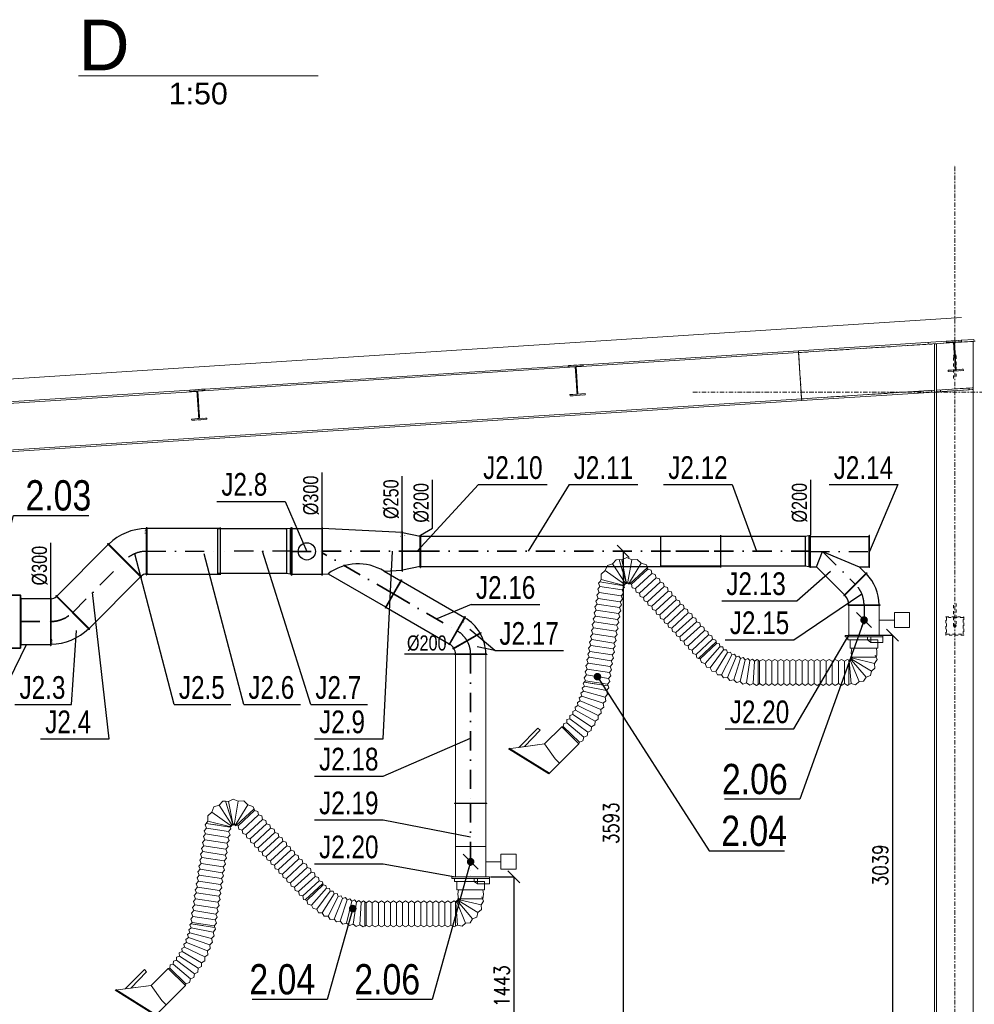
# Model space of a CAD drawing. Header units: millimetres. Extents: x 161070 to 520640, y 9197 to 248394.
# Tile 58 of 137: x 266812 to 273121, y 90413 to 96917. Entities that reach past the tile are written whole.
import ezdxf
from ezdxf.enums import TextEntityAlignment as Align

# ---------------------------------------------------------------- set-up
doc = ezdxf.new("R2010")
doc.units = ezdxf.units.MM
doc.header["$LTSCALE"] = 10
for name, pattern in [('DASHDOT', [25.4, 12.7, -6.35, 0, -6.35]), ('DXK_LINE_DOT2', [3.9198, 1.9599, -1.9599]), ('DXK_LINE_DOT3', [5.9187, 2.979, -0.9799, 0.9799, -0.9799])]:
    doc.linetypes.add(name, pattern=pattern)
doc.layers.get('Defpoints').update_dxf_attribs({"color": 252})
for name, color, linetype in [('0-pozice_odkaz', 7, 'Continuous'), ('0-pozice_text', 7, 'Continuous'), ('VZT Odvod-pozice_odkaz', 7, 'Continuous'), ('VZT Odvod-pozice_text', 7, 'Continuous'), ('VZT Potrubí Jacob', 40, 'Continuous'), ('Vzt_koty', 4, 'Continuous')]:
    doc.layers.add(name, color=color, linetype=linetype)
doc.layers.add('VZT Odvod', color=5, linetype='Continuous', lineweight=35)
doc.layers.add('VZT-koty', color=4, linetype='Continuous', lineweight=25)
doc.styles.add('Arial', font='arial.ttf')
doc.styles.add('LC-TXTSTYLE-0-400-0-0-DIN-Schrift', font='MONOTXT')
doc.styles.add('Romans', font='romans.shx', dxfattribs={"width": 0.8})
doc.styles.get("Standard").update_dxf_attribs({"font": 'ic-simplex.shx', "width": 0.8})
doc.dimstyles.new('CADKON', dxfattribs={"dimscale": 50, "dimtxt": 2.5, "dimasz": 2.5, "dimexe": 1.8, "dimexo": 5, "dimgap": 0.6, "dimtad": 1, "dimrnd": 1, "dimtxsty": 'Standard', "dimblk1": 'ARCHTICK', "dimblk2": 'ARCHTICK', "dimsah": 1, "dimcen": 2.5, "dimadec": 1, "dimazin": 2, "dimtfac": 1, "dimtdec": 4, "dimtix": 1, "dimtmove": 1, "dimatfit": 3, "dimldrblk": 'OPEN30', "dimfxl": 5, "dimtolj": 1, "dimarcsym": 0})
doc.dimstyles.new('Standa 50', dxfattribs={"dimtxt": 100, "dimasz": 80, "dimexe": 0, "dimexo": 30, "dimgap": 30, "dimtad": 1, "dimdec": 0, "dimrnd": 1, "dimdsep": 46, "dimtxsty": 'Romans', "dimblk": 'OBLIQUE', "dimcen": 0, "dimclrd": 256, "dimclre": 256, "dimclrt": 256, "dimadec": 0, "dimazin": 0, "dimtfac": 1, "dimtdec": 0, "dimtofl": 0, "dimtmove": 0, "dimatfit": 3, "dimldrblk": 'OBLIQUE', "dimfxl": 1, "dimtvp": 1.1, "dimtolj": 1, "dimlwd": -1, "dimlwe": -1, "dimarcsym": 0})

# ---------------------------------------------------------------- blocks, each defined once
blk = doc.blocks.new('_OBLIQUE')
at = {"color": 0, "linetype": 'ByBlock'}
blk.add_line((-0.5, -0.5), (0.5, 0.5), dxfattribs=at)
blk = doc.blocks.new('*D2349')
at = {"layer": 'Defpoints', "color": 0}
for p in [(270800.8, 93405.5), (270800.8, 89812.3), (270800.8, 89812.3)]:
    blk.add_point(p, dxfattribs=at)
at = {"layer": 'Vzt_koty'}
for p, q in [((270830.8, 93405.5), (270800.8, 93405.5)), ((270800.8, 93405.5), (270800.8, 89812.3)), ((270830.8, 89812.3), (270800.8, 89812.3))]:
    blk.add_line(p, q, dxfattribs=at)
at = {"layer": 'Vzt_koty', "xscale": 80, "yscale": 80, "zscale": 80}
for p, rotation in [((270800.8, 93405.5), 89.99999999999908), ((270800.8, 89812.3), 269.9999999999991)]:
    blk.add_blockref('_OBLIQUE', p, dxfattribs=dict(at, rotation=rotation))
at = {"layer": 'Vzt_koty', "lineweight": 15, "insert": (270720.8, 91608.9), "char_height": 100, "attachment_point": 5, "rotation": 90, "style": 'Romans'}
blk.add_mtext('\\A1;3593', dxfattribs=at)
blk = doc.blocks.new('*D2352')
at = {"layer": 'Defpoints', "color": 0}
for p in [(269893.2, 91255.1), (269893.2, 89812.3), (270078.2, 89812.3)]:
    blk.add_point(p, dxfattribs=at)
at = {"layer": 'Vzt_koty'}
for p, q in [((269923.2, 91255.1), (270078.2, 91255.1)), ((270078.2, 91255.1), (270078.2, 89812.3)), ((269923.2, 89812.3), (270078.2, 89812.3))]:
    blk.add_line(p, q, dxfattribs=at)
at = {"layer": 'Vzt_koty', "xscale": 80, "yscale": 80, "zscale": 80}
for p, rotation in [((270078.2, 91255.1), 90), ((270078.2, 89812.3), 270)]:
    blk.add_blockref('_OBLIQUE', p, dxfattribs=dict(at, rotation=rotation))
at = {"layer": 'Vzt_koty', "lineweight": 15, "insert": (269998.2, 90533.7), "char_height": 100, "attachment_point": 5, "rotation": 90, "style": 'Romans'}
blk.add_mtext('\\A1;1443', dxfattribs=at)
blk = doc.blocks.new('*D2353')
at = {"layer": 'Defpoints', "color": 0}
for p in [(272392.2, 92851.4), (272291.3, 89812.3), (272580, 89812.3)]:
    blk.add_point(p, dxfattribs=at)
at = {"layer": 'Vzt_koty'}
for p, q in [((272422.2, 92851.4), (272580, 92851.4)), ((272580, 92851.4), (272580, 89812.3)), ((272321.3, 89812.3), (272580, 89812.3))]:
    blk.add_line(p, q, dxfattribs=at)
at = {"layer": 'Vzt_koty', "xscale": 80, "yscale": 80, "zscale": 80}
for p, rotation in [((272580, 92851.4), 90), ((272580, 89812.3), 270)]:
    blk.add_blockref('_OBLIQUE', p, dxfattribs=dict(at, rotation=rotation))
at = {"layer": 'Vzt_koty', "lineweight": 15, "insert": (272500, 91331.8), "char_height": 100, "attachment_point": 5, "rotation": 90, "style": 'Romans'}
blk.add_mtext('\\A1;3039', dxfattribs=at)
blk = doc.blocks.new('*U3579', base_point=(100, 100))
at = {"color": 0, "linetype": 'ByBlock', "lineweight": -2}
for p, q in [((50, 400), (50, 300)), ((150, 400), (50, 400)), ((150, 300), (150, 400)), ((50, 300), (100, 300)), ((100, 300), (150, 300)), ((100, 200), (100, 300))]:
    blk.add_line(p, q, dxfattribs=at)
for points in [[(200, 200), (0, 200)], [(0, 200), (0, 0)], [(200, 200), (200, 0)], [(150, 150), (50, 50)], [(200, 0), (0, 0)]]:
    blk.add_lwpolyline(points, dxfattribs=at)
at = {"color": 40, "linetype": 'DASHDOT', "lineweight": 25}
blk.add_lwpolyline([(0, 100), (200, 100)], dxfattribs=at)
blk = doc.blocks.new('_ArchTick')
at = {"color": 0, "const_width": 0.15}
blk.add_lwpolyline([(-0.5, -0.5), (0.5, 0.5)], dxfattribs=at)
blk = doc.blocks.new('nk')
at = {"linetype": 'Continuous'}
for p, q in [((570.3, 2877.6), (358.3, 2877.6)), ((358.3, 2877.6), (358.3, 2875.6)), ((570.3, 2875.6), (358.3, 2875.6)), ((364.3, 2489.6), (364.3, 2875.6)), ((564.3, 2810.4), (564.3, 2875.6)), ((570.3, 2877.6), (570.3, 2875.6)), ((464.3, 2569), (564.3, 2810.4)), ((564.3, 2810.4), (608.8, 2855)), ((606, 2860.7), (604.6, 2859.2)), ((754.5, 2709.3), (604.6, 2859.2)), ((755.9, 2710.7), (606, 2860.7)), ((564.3, 2527.6), (750.2, 2713.6)), ((755.9, 2710.7), (754.5, 2709.3)), ((564.3, 2527.6), (464.3, 2569)), ((570.3, 2489.6), (358.3, 2489.6)), ((358.3, 2489.6), (358.3, 2487.6)), ((570.3, 2487.6), (358.3, 2487.6)), ((564.3, 2489.6), (564.3, 2527.6)), ((570.3, 2489.6), (570.3, 2487.6))]:
    blk.add_line(p, q, dxfattribs=at)
at = {"linetype": 'DASHDOT'}
for p, q in [((464.3, 2487.6), (464.3, 2877.6)), ((464.3, 2569), (680.9, 2785.7))]:
    blk.add_line(p, q, dxfattribs=at)
blk = doc.blocks.new('vjv')
at = {"linetype": 'Continuous'}
for p, q in [((1398.1, 2661.7), (1396.7, 2660.2)), ((1546.6, 2510.3), (1396.7, 2660.2)), ((1548, 2511.7), (1398.1, 2661.7)), ((1548, 2511.7), (1546.6, 2510.3)), ((1309.9, 2450.8), (1521.9, 2450.8)), ((1309.9, 2448.8), (1309.9, 2450.8)), ((1309.9, 2448.8), (1521.9, 2448.8)), ((1521.9, 2448.8), (1521.9, 2450.8))]:
    blk.add_line(p, q, dxfattribs=at)
for radius, start, end in [(295, 135.38845, 179.61155), (95, 136.20632, 178.79368)]:
    blk.add_arc((1610.9, 2448.8), radius, start, end, dxfattribs=at)
at = {"linetype": 'DASHDOT'}
blk.add_arc((1610.9, 2448.8), 195, 135, 180, dxfattribs=at)
blk = doc.blocks.new('jvhgc')
at = {"lineweight": 9}
for p, q in [((283270.8, 91729.5), (283351.5, 91605.4)), ((283331.8, 91754.6), (283361.6, 91609.6)), ((283397.8, 91755.6), (283372.5, 91609.7)), ((283459.6, 91732.4), (283382.8, 91605.9)), ((283223.1, 91683.9), (283343.6, 91597.9)), ((283395.8, 91593.4), (283504.6, 91693.7)), ((283422.5, 91564.5), (283531.4, 91664.8)), ((283333.9, 91556), (283187.7, 91578.5)), ((283195.4, 91624), (283339, 91587.9)), ((283449.2, 91535.5), (283558.1, 91635.8)), ((283475.9, 91506.5), (283584.8, 91606.8)), ((283327.9, 91517.1), (283181.7, 91539.5)), ((283502.6, 91477.5), (283611.5, 91577.8)), ((283529.4, 91448.5), (283638.2, 91548.8)), ((283556.1, 91419.6), (283664.9, 91519.9)), ((283316, 91439.1), (283169.7, 91461.6)), ((283322, 91478.1), (283175.7, 91500.6)), ((283582.8, 91390.6), (283691.6, 91490.9)), ((283609.5, 91361.6), (283718.3, 91461.9)), ((283304, 91361.2), (283157.7, 91383.7)), ((283310, 91400.2), (283163.7, 91422.7)), ((283636.2, 91332.6), (283745, 91432.9)), ((283662.9, 91303.6), (283771.7, 91403.9)), ((283298, 91322.3), (283151.7, 91344.8)), ((283689.6, 91274.6), (283798.4, 91374.9)), ((283716.3, 91245.7), (283825.1, 91346)), ((283286, 91244.4), (283139.8, 91266.9)), ((283292, 91283.3), (283145.7, 91305.8)), ((283743, 91216.7), (283851.9, 91317)), ((283769.7, 91187.7), (283878.6, 91288)), ((283796.4, 91158.7), (283905.3, 91259)), ((283274.1, 91166.5), (283127.8, 91189)), ((283280.1, 91205.4), (283133.8, 91227.9)), ((283823.1, 91129.7), (283932, 91230)), ((283957.4, 91202.5), (283850.7, 91100)), ((284956.1, 91246.1), (284956.1, 91226.1)), ((284978.1, 91246.1), (284978.1, 91209.1)), ((283268.1, 91127.5), (283121.8, 91150)), ((283980.2, 91180.7), (283882.3, 91069.7)), ((284004.7, 91160.8), (283916.3, 91042.1)), ((284030.8, 91143), (283952.5, 91017.4)), ((284058.3, 91127.4), (283990.6, 90995.8)), ((283256.1, 91049.6), (283109.8, 91072.1)), ((283262.1, 91088.6), (283115.8, 91111)), ((284086.9, 91114.1), (284030.3, 90977.4)), ((284116.6, 91103.3), (284071.4, 90962.3)), ((284147, 91094.9), (284113.7, 90950.7)), ((284178, 91089.1), (284156.7, 90942.6)), ((284209.5, 91085.8), (284200.3, 90938.1)), ((284243.1, 90937.1), (284243.1, 91085.1)), ((284283.1, 90937.1), (284283.1, 91085.1)), ((284323.1, 90937.1), (284323.1, 91085.1)), ((284363.1, 90937.1), (284363.1, 91085.1)), ((284403.1, 90937.1), (284403.1, 91085.1)), ((284443.1, 90937.1), (284443.1, 91085.1)), ((284483.1, 90937.1), (284483.1, 91085.1)), ((284523.1, 90937.1), (284523.1, 91085.1)), ((284563.1, 90937.1), (284563.1, 91085.1)), ((284603.1, 90937.1), (284603.1, 91085.1)), ((284643.1, 90937.1), (284643.1, 91085.1)), ((284683.1, 90937.1), (284683.1, 91085.1)), ((284723.1, 90937.1), (284723.1, 91085.1)), ((284763.1, 90937.1), (284763.1, 91085.1)), ((284803.1, 90937.1), (284803.1, 91085.1)), ((284835.2, 91085.2), (284846.8, 90937.6)), ((284843.1, 91087), (284899.7, 90950.3)), ((284850, 91091.3), (284946.1, 90978.8)), ((284855.3, 91097.5), (284981.5, 91020.2)), ((284858.4, 91105), (285002.3, 91070.5)), ((283244.1, 90971.7), (283097.8, 90994.2)), ((283250.1, 91010.7), (283103.8, 91033.1)), ((283238.1, 90932.7), (283091.9, 90955.2)), ((283078.1, 90887.3), (283221, 90848.8)), ((283085.9, 90920.4), (283230.9, 90891)), ((283056.3, 90823), (283193.2, 90766.8)), ((283068.2, 90854.8), (283208.4, 90807.4)), ((283008.9, 90733), (283132.7, 90651.9)), ((283026.6, 90762), (283155.3, 90688.9)), ((283042.4, 90792), (283175.5, 90727.2)), ((282968.2, 90678.7), (283080.8, 90582.6)), ((282989.4, 90705.2), (283107.8, 90616.4)), ((282945.3, 90653.5), (283051.6, 90550.5))]:
    blk.add_line(p, q, dxfattribs=at)
for points in [[(283314, 91756.2), (283295.6, 91756), (283270.8, 91729.5), (283236.5, 91717.6), (283223.1, 91683.9), (283195.6, 91660.2), (283195.4, 91624), (283186.2, 91608.6), (283344.4, 91584.3), (283339, 91587.9), (283351.7, 91588.1), (283343.6, 91597.9), (283355.5, 91593.3), (283351.5, 91605.4), (283360.9, 91596.9), (283361.6, 91609.6), (283360.7, 91603.2), (283314, 91756.2)], [(283502.4, 91705.1), (283494.2, 91721.6), (283459.6, 91732.4), (283434, 91758.1), (283397.8, 91755.6), (283364.6, 91770.2), (283331.8, 91754.6), (283314, 91756.2), (283360.7, 91603.2), (283361.6, 91609.6), (283367.2, 91598.2), (283372.5, 91609.7), (283373.6, 91597.1), (283382.8, 91605.9), (283379.2, 91593.7), (283390.9, 91598.6), (283384.7, 91596.6), (283502.4, 91705.1)], [(283337.3, 91679.7), (283314, 91756.2), (283360.7, 91603.2)], [(283838.8, 91103.9), (283827.7, 91107.1), (283823.1, 91129.7), (283801, 91136.1), (283796.4, 91158.7), (283774.3, 91165.1), (283769.7, 91187.7), (283747.5, 91194.1), (283743, 91216.7), (283720.8, 91223), (283716.3, 91245.7), (283694.1, 91252), (283689.6, 91274.6), (283667.4, 91281), (283662.9, 91303.6), (283640.7, 91310), (283636.2, 91332.6), (283614, 91339), (283609.5, 91361.6), (283587.3, 91368), (283582.8, 91390.6), (283560.6, 91396.9), (283556.1, 91419.6), (283533.9, 91425.9), (283529.4, 91448.5), (283507.2, 91454.9), (283502.6, 91477.5), (283480.5, 91483.9), (283475.9, 91506.5), (283453.8, 91512.9), (283449.2, 91535.5), (283427.1, 91541.8), (283422.5, 91564.5), (283400.3, 91570.8), (283395.8, 91593.4), (283384.7, 91596.6), (283502.4, 91705.1), (283504.6, 91693.7), (283526.8, 91687.4), (283531.4, 91664.8), (283553.5, 91658.4), (283558.1, 91635.8), (283580.2, 91629.4), (283584.8, 91606.8), (283607, 91600.4), (283611.5, 91577.8), (283633.7, 91571.5), (283638.2, 91548.8), (283660.4, 91542.5), (283664.9, 91519.9), (283687.1, 91513.5), (283691.6, 91490.9), (283713.8, 91484.5), (283718.3, 91461.9), (283740.5, 91455.5), (283745, 91432.9), (283767.2, 91426.5), (283771.7, 91403.9), (283793.9, 91397.6), (283798.4, 91374.9), (283820.6, 91368.6), (283825.1, 91346), (283847.3, 91339.6), (283851.9, 91317), (283874, 91310.6), (283878.6, 91288), (283900.7, 91281.6), (283905.3, 91259), (283927.4, 91252.7), (283932, 91230), (283954.2, 91223.7), (283956.4, 91212.4), (283838.8, 91103.9)], [(283443.6, 91650.8), (283502.4, 91705.1), (283384.7, 91596.6)], [(283344.4, 91584.3), (283348.8, 91573.7), (283333.9, 91556), (283342.8, 91534.7), (283327.9, 91517.1), (283336.8, 91495.8), (283322, 91478.1), (283330.8, 91456.8), (283316, 91439.1), (283324.8, 91417.8), (283310, 91400.2), (283318.9, 91378.9), (283304, 91361.2), (283312.9, 91339.9), (283298, 91322.3), (283306.9, 91301), (283292, 91283.3), (283300.9, 91262), (283286, 91244.4), (283294.9, 91223.1), (283280.1, 91205.4), (283288.9, 91184.1), (283274.1, 91166.5), (283282.9, 91145.2), (283268.1, 91127.5), (283276.9, 91106.2), (283262.1, 91088.6), (283271, 91067.3), (283256.1, 91049.6), (283265, 91028.3), (283250.1, 91010.7), (283259, 90989.4), (283244.1, 90971.7), (283253, 90950.4), (283238.1, 90932.7), (283242.6, 90922.1), (283084.4, 90946.4), (283091.9, 90955.2), (283083, 90976.5), (283097.8, 90994.2), (283089, 91015.5), (283103.8, 91033.1), (283095, 91054.4), (283109.8, 91072.1), (283101, 91093.4), (283115.8, 91111), (283106.9, 91132.3), (283121.8, 91150), (283112.9, 91171.3), (283127.8, 91189), (283118.9, 91210.3), (283133.8, 91227.9), (283124.9, 91249.2), (283139.8, 91266.9), (283130.9, 91288.2), (283145.7, 91305.8), (283136.9, 91327.1), (283151.7, 91344.8), (283142.9, 91366.1), (283157.7, 91383.7), (283148.9, 91405), (283163.7, 91422.7), (283154.8, 91444), (283169.7, 91461.6), (283160.8, 91482.9), (283175.7, 91500.6), (283166.8, 91521.9), (283181.7, 91539.5), (283172.8, 91560.8), (283187.7, 91578.5), (283178.8, 91599.8), (283186.2, 91608.6), (283344.4, 91584.3)], [(283265.3, 91596.5), (283186.2, 91608.6), (283344.4, 91584.3)], [(285058.1, 91256.1), (284808.1, 91256.1), (284808.1, 91246.1), (285058.1, 91246.1), (285058.1, 91256.1)], [(284233.1, 91091.1), (284225.5, 91097.1), (284209.5, 91085.8), (284195, 91099), (284178, 91089.1), (284164.7, 91103.5), (284147, 91094.9), (284134.9, 91110.3), (284116.6, 91103.3), (284105.8, 91119.7), (284086.9, 91114.1), (284077.5, 91131.4), (284058.3, 91127.4), (284050.3, 91145.4), (284030.8, 91143), (284024.4, 91161.5), (284004.7, 91160.8), (283999.8, 91179.8), (283980.2, 91180.7), (283976.9, 91200), (283957.4, 91202.5), (283956.4, 91212.4), (283838.8, 91103.9), (283850.7, 91100), (283857.9, 91075.9), (283882.3, 91069.7), (283891.5, 91046.2), (283916.3, 91042.1), (283927.4, 91019.5), (283952.5, 91017.4), (283965.4, 90995.8), (283990.6, 90995.8), (284005.2, 90975.3), (284030.3, 90977.4), (284046.6, 90958.2), (284071.4, 90962.3), (284089.3, 90944.5), (284113.7, 90950.7), (284132.9, 90934.4), (284156.7, 90942.6), (284177.2, 90928), (284200.3, 90938.1), (284221.9, 90925.2), (284244.1, 90937.2), (284233.1, 90931.1), (284233.1, 91091.1)], [(283897.6, 91158.1), (283956.4, 91212.4), (283838.8, 91103.9)], [(285058.1, 91246.1), (285058.1, 91209.1), (284978.1, 91209.1), (284956.1, 91226.1), (284826.1, 91226.1), (284826.1, 91246.1), (285058.1, 91246.1)], [(285024.6, 91226.1), (284841.6, 91226.1), (284841.6, 91171.1), (285024.6, 91171.1), (285024.6, 91226.1)], [(284853.1, 91111.1), (284847.1, 91110), (284858.4, 91105), (284846.1, 91105.7), (284855.3, 91097.5), (284843.8, 91102), (284850, 91091.3), (284840.4, 91099.1), (284843.1, 91087), (284836.4, 91097.5), (284835.2, 91085.2), (284833.1, 91091.1), (284833.1, 90931.1), (284846.8, 90937.6), (284876.5, 90930.2), (284899.7, 90950.3), (284930.3, 90952.5), (284946.1, 90978.8), (284974.6, 90990.3), (284981.5, 91020.2), (285005, 91039.9), (285002.3, 91070.5), (285018.6, 91096.5), (285006.6, 91124.7), (285013.1, 91111.1), (284853.1, 91111.1)], [(284833.1, 90931.1), (284823.1, 90925.1), (284803.1, 90937.1), (284783.1, 90925.1), (284763.1, 90937.1), (284743.1, 90925.1), (284723.1, 90937.1), (284703.1, 90925.1), (284683.1, 90937.1), (284663.1, 90925.1), (284643.1, 90937.1), (284623.1, 90925.1), (284603.1, 90937.1), (284583.1, 90925.1), (284563.1, 90937.1), (284543.1, 90925.1), (284523.1, 90937.1), (284503.1, 90925.1), (284483.1, 90937.1), (284463.1, 90925.1), (284443.1, 90937.1), (284423.1, 90925.1), (284403.1, 90937.1), (284383.1, 90925.1), (284363.1, 90937.1), (284343.1, 90925.1), (284323.1, 90937.1), (284303.1, 90925.1), (284283.1, 90937.1), (284263.1, 90925.1), (284243.1, 90937.1), (284233.1, 90931.1), (284233.1, 91091.1), (284243.1, 91085.1), (284263.1, 91097.1), (284283.1, 91085.1), (284303.1, 91097.1), (284323.1, 91085.1), (284343.1, 91097.1), (284363.1, 91085.1), (284383.1, 91097.1), (284403.1, 91085.1), (284423.1, 91097.1), (284443.1, 91085.1), (284463.1, 91097.1), (284483.1, 91085.1), (284503.1, 91097.1), (284523.1, 91085.1), (284543.1, 91097.1), (284563.1, 91085.1), (284583.1, 91097.1), (284603.1, 91085.1), (284623.1, 91097.1), (284643.1, 91085.1), (284663.1, 91097.1), (284683.1, 91085.1), (284703.1, 91097.1), (284723.1, 91085.1), (284743.1, 91097.1), (284763.1, 91085.1), (284783.1, 91097.1), (284803.1, 91085.1), (284823.1, 91097.1), (284833.1, 91091.1), (284833.1, 90931.1)], [(284233.1, 91011.1), (284233.1, 91091.1), (284233.1, 90931.1)], [(284833.1, 91011.1), (284833.1, 91091.1), (284833.1, 90931.1)], [(284933.1, 91111.1), (284853.1, 91111.1), (285013.1, 91111.1)], [(283084.4, 90946.4), (283077.2, 90939.1), (283085.9, 90920.4), (283070.6, 90906.6), (283078.1, 90887.3), (283061.9, 90874.5), (283068.2, 90854.8), (283051.3, 90843.1), (283056.3, 90823), (283038.7, 90812.3), (283042.4, 90792), (283024.1, 90782.5), (283026.6, 90762), (283007.7, 90753.6), (283008.9, 90733), (282989.5, 90725.8), (282989.4, 90705.2), (282969.6, 90699.2), (282968.2, 90678.7), (282948.1, 90674), (282945.3, 90653.5), (282935.1, 90651.7), (283048.3, 90538.6), (283051.6, 90550.5), (283075.3, 90558.3), (283080.8, 90582.6), (283104, 90591.8), (283107.8, 90616.4), (283130.4, 90627.1), (283132.7, 90651.9), (283154.5, 90664), (283155.3, 90688.9), (283176.3, 90702.3), (283175.5, 90727.2), (283195.6, 90742), (283193.2, 90766.8), (283212.4, 90782.8), (283208.4, 90807.4), (283226.5, 90824.5), (283221, 90848.8), (283238, 90867.1), (283230.9, 90891), (283246.7, 90910.3), (283238.2, 90933.7), (283242.6, 90922.1), (283084.4, 90946.4)], [(283163.5, 90934.2), (283084.4, 90946.4), (283242.6, 90922.1)], [(282935.1, 90651.7), (283048.3, 90538.6), (282850.3, 90340.6), (282583.1, 90507.5), (282822, 90538.6), (282935.1, 90651.7)], [(282650.6, 90516.3), (282777.9, 90643.6), (282792, 90629.4), (282688.1, 90521.2), (282650.6, 90516.3)], [(282822, 90538.6), (282650.6, 90516.3), (282688.1, 90521.2)], [(282822, 90538.6), (282892.7, 90439.6), (282921, 90411.3)], [(282854.5, 90344.8), (282587.4, 90511.8), (282854.5, 90344.8)]]:
    blk.add_lwpolyline(points, dxfattribs=at)
blk.add_lwpolyline([(284853.1, 91171.1, 0.153536), (284853.1, 91111.1), (285013.1, 91111.1, 0.153536), (285013.1, 91171.1), (284853.1, 91171.1)], format="xyb", dxfattribs=at)

msp = doc.modelspace()

# ---------------------------------------------------------------- linework, layer by layer
at = {"color": 252, "linetype": 'Continuous', "lineweight": 15}
for p, q in [((267200.9, 96545.5), (268783.5, 96545.5)), ((272935.8, 94793), (271959.1, 94730)), ((272983.7, 94784.1), (271959.8, 94718.1)), ((272816.8, 94773.3), (272816, 94785.3)), ((272870.2, 94776.8), (272857.2, 94775.9)), ((272857.2, 89552.3), (272857.2, 94775.9)), ((272870.2, 89552.3), (272870.2, 94776.8)), ((272935.8, 94793.1), (273035.6, 94799.5)), ((272936.4, 94784.6), (272935.8, 94793.1)), ((272983.5, 94787.6), (272936.4, 94784.6)), ((272995.3, 94605), (272983.5, 94787.6)), ((273036.2, 94791), (272989.1, 94788)), ((272989.1, 94788), (273000.9, 94605.4)), ((273119.2, 94792.8), (272989.3, 94784.5)), ((273118.4, 94804.8), (273035.6, 94799.5)), ((273035.6, 94799.5), (273036.2, 94791)), ((273114.2, 94792.5), (273127.2, 94793.4)), ((273114.2, 89552.3), (273114.2, 94792.5)), ((273119.2, 94792.8), (273118.4, 94804.8)), ((271959.8, 94718.6), (270489.3, 94623.7)), ((271959.1, 94730), (270535.6, 94638.2)), ((271959.1, 94730), (271959.8, 94718.6)), ((271959.8, 94718.1), (271959.1, 94730)), ((271979.5, 94412.7), (271959.8, 94718.1)), ((270435.8, 94631.8), (270535.6, 94638.2)), ((270535.6, 94638.2), (270536.2, 94629.8)), ((270483.7, 94623.4), (267989.3, 94462.5)), ((270435.8, 94631.8), (268035.6, 94477)), ((270436.4, 94623.3), (270435.8, 94631.8)), ((270483.5, 94626.3), (270436.4, 94623.3)), ((270495.3, 94443.7), (270483.5, 94626.3)), ((270536.2, 94629.8), (270489.1, 94626.7)), ((270489.1, 94626.7), (270500.9, 94444.1)), ((272948.2, 94602), (272995.3, 94605)), ((272948.8, 94593.5), (272948.2, 94602)), ((273048.6, 94599.9), (272948.8, 94593.5)), ((273048, 94608.4), (273000.9, 94605.4)), ((273048.6, 94599.9), (273048, 94608.4)), ((267983.7, 94462.1), (265489.3, 94301.2)), ((267935.8, 94470.5), (265535.6, 94315.7)), ((267935.8, 94470.5), (268035.6, 94477)), ((267936.4, 94462), (267935.8, 94470.5)), ((267983.5, 94465.1), (267936.4, 94462)), ((267995.3, 94282.5), (267983.5, 94465.1)), ((268036.2, 94468.5), (267989.1, 94465.5)), ((267989.1, 94465.5), (268000.9, 94282.8)), ((268035.6, 94477), (268036.2, 94468.5)), ((270448.2, 94440.7), (270495.3, 94443.7)), ((270448.8, 94432.2), (270448.2, 94440.7)), ((270548, 94447.1), (270500.9, 94444.1)), ((270548.6, 94438.7), (270548, 94447.1)), ((271979.5, 94412.7), (272856.4, 94469.3)), ((271980.3, 94400.7), (272857.2, 94457.3)), ((272837.2, 94456), (272836.5, 94468)), ((272857.2, 94469.3), (272856.4, 94469.3)), ((272857.2, 94457.3), (272856.4, 94469.3)), ((272871.5, 94470.2), (273112.1, 94485.8)), ((272872.3, 94458.3), (272871.5, 94470.2)), ((272872.3, 94458.3), (273112.9, 94473.8)), ((273112.9, 94473.8), (273112.1, 94485.8)), ((271979.6, 94412.2), (264045.8, 93900.5)), ((264046.6, 93889), (271980.3, 94400.7)), ((270548.6, 94438.7), (270448.8, 94432.2)), ((271980.3, 94400.7), (271979.5, 94412.7)), ((271979.6, 94412.2), (271980.3, 94400.7)), ((267948.2, 94279.4), (267995.3, 94282.5)), ((267948.8, 94270.9), (267948.2, 94279.4)), ((268048.6, 94277.4), (267948.8, 94270.9)), ((268048, 94285.9), (268000.9, 94282.8)), ((268048.6, 94277.4), (268048, 94285.9))]:
    msp.add_line(p, q, dxfattribs=at)
at = {"color": 252, "linetype": 'DXK_LINE_DOT3', "lineweight": 15}
for p, q in [((272992.2, 87512.3), (272992.2, 95957.3)), ((271260.7, 94457.3), (274992.2, 94457.3))]:
    msp.add_line(p, q, dxfattribs=at)
at = {"color": 252, "lineweight": 15}
msp.add_line((273035.6, 94949.5), (262707.2, 94283.3), dxfattribs=at)
at = {"color": 252, "linetype": 'DXK_LINE_DOT2', "lineweight": 15}
for p, q in [((271959.8, 94718.1), (272857.2, 94775.9)), ((272857.2, 94775.9), (272857.2, 94469.3)), ((273114.2, 94792.5), (272870.2, 94776.8)), ((272935.8, 94793.1), (273035.6, 94799.5)), ((273035.6, 94799.5), (272935.8, 94793)), ((272936.4, 94784.6), (272935.8, 94793.1)), ((272983.5, 94787.6), (272936.4, 94784.6)), ((272995.3, 94605), (272983.5, 94787.6)), ((272989.3, 94784.5), (272983.7, 94784.1)), ((273036.2, 94791), (272989.1, 94788)), ((272989.1, 94788), (273000.9, 94605.4)), ((273035.6, 94799.5), (273036.2, 94791)), ((271959.8, 94718.6), (271979.6, 94412.2)), ((272985.3, 94700.3), (272988.2, 94703.1)), ((272988.2, 94703.1), (272992.2, 94704.2)), ((272992.2, 94704.2), (272996.2, 94703.1)), ((272996.2, 94703.1), (272999.1, 94700.3)), ((270435.8, 94631.8), (270535.6, 94638.2)), ((270535.6, 94638.2), (270435.8, 94631.8)), ((270535.6, 94638.2), (270536.2, 94629.8)), ((272984.2, 94696.5), (272985.3, 94700.3)), ((272985.3, 94692.7), (272984.2, 94696.5)), ((272984.2, 94547.8), (272984.2, 94696.5)), ((272988.2, 94689.9), (272985.3, 94692.7)), ((272992.2, 94688.8), (272988.2, 94689.9)), ((272996.2, 94689.9), (272992.2, 94688.8)), ((272999.1, 94692.7), (272996.2, 94689.9)), ((272999.1, 94700.3), (273000.2, 94696.5)), ((273000.2, 94696.5), (272999.1, 94692.7)), ((273000.2, 94696.5), (273000.2, 94547.8)), ((270436.4, 94623.3), (270435.8, 94631.8)), ((270483.5, 94626.3), (270436.4, 94623.3)), ((270495.3, 94443.7), (270483.5, 94626.3)), ((270489.3, 94623.7), (270483.7, 94623.4)), ((270536.2, 94629.8), (270489.1, 94626.7)), ((270489.1, 94626.7), (270500.9, 94444.1)), ((272948.2, 94602), (272995.3, 94605)), ((272948.8, 94593.5), (272948.2, 94602)), ((273048.6, 94599.9), (272948.8, 94593.5)), ((273000.9, 94605.4), (273048, 94608.4)), ((273048, 94608.4), (273048.6, 94599.9)), ((267935.8, 94470.5), (268035.6, 94477)), ((268035.6, 94477), (267935.8, 94470.5)), ((267936.4, 94462), (267935.8, 94470.5)), ((267983.5, 94465.1), (267936.4, 94462)), ((267995.3, 94282.5), (267983.5, 94465.1)), ((267989.3, 94462.5), (267983.7, 94462.1)), ((268036.2, 94468.5), (267989.1, 94465.5)), ((267989.1, 94465.5), (268000.9, 94282.8)), ((268035.6, 94477), (268036.2, 94468.5)), ((270448.2, 94440.7), (270495.3, 94443.7)), ((270448.8, 94432.2), (270448.2, 94440.7)), ((270500.9, 94444.1), (270548, 94447.1)), ((270548, 94447.1), (270548.6, 94438.7)), ((272856.4, 94469.3), (271979.5, 94412.7)), ((272871.5, 94470.2), (273112.1, 94485.8)), ((272872.3, 94458.3), (272871.5, 94470.2)), ((272872.3, 94458.3), (273112.9, 94473.8)), ((272897.9, 94459.9), (272897.1, 94471.9)), ((273087.3, 94472.2), (273086.5, 94484.1)), ((273112.9, 94473.8), (273112.1, 94485.8)), ((270548.6, 94438.7), (270448.8, 94432.2)), ((267948.2, 94279.4), (267995.3, 94282.5)), ((267948.8, 94270.9), (267948.2, 94279.4)), ((268048.6, 94277.4), (267948.8, 94270.9)), ((268000.9, 94282.8), (268048, 94285.9)), ((268048, 94285.9), (268048.6, 94277.4)), ((272984.2, 92912.3), (272984.2, 93061)), ((273000.2, 93061), (273000.2, 92912.3)), ((272932.2, 92852.3), (272932.2, 92972.3)), ((272932.2, 92972.3), (273052.2, 92972.3)), ((273047.2, 92967.3), (272937.2, 92967.3)), ((272937.2, 92967.3), (272937.2, 92857.3)), ((273047.2, 92857.3), (273047.2, 92967.3)), ((273052.2, 92972.3), (273052.2, 92852.3)), ((272984.2, 92912.3), (272985.3, 92916.1)), ((272985.3, 92908.4), (272984.2, 92912.3)), ((272985.3, 92916.1), (272988.2, 92918.9)), ((272988.2, 92905.6), (272985.3, 92908.4)), ((272988.2, 92918.9), (272992.2, 92919.9)), ((272992.2, 92904.6), (272988.2, 92905.6)), ((272992.2, 92919.9), (272996.2, 92918.9)), ((272996.2, 92905.6), (272992.2, 92904.6)), ((272996.2, 92918.9), (272999.1, 92916.1)), ((272999.1, 92908.4), (272996.2, 92905.6)), ((272999.1, 92916.1), (273000.2, 92912.3)), ((273000.2, 92912.3), (272999.1, 92908.4)), ((273052.2, 92852.3), (272932.2, 92852.3)), ((272937.2, 92857.3), (273047.2, 92857.3))]:
    msp.add_line(p, q, dxfattribs=at)
at = {"layer": 'VZT Odvod', "color": 2, "linetype": 'DASHDOT'}
for p, q in [((268610.3, 93405), (268810.3, 93405)), ((268810.3, 93405.5), (269340.3, 93405.5)), ((269340.3, 93405.5), (269460.3, 93405.5)), ((269460.3, 93405.5), (271444.3, 93405.5)), ((272037, 93405.5), (271047, 93405.5)), ((269281.3, 93124), (268810.3, 93395.9)), ((269281.3, 93124), (269702.2, 92881)), ((266817.2, 92941.7), (267017.2, 92941.7)), ((269792.2, 92725.1), (269792.2, 91741.1)), ((269792.2, 91741.1), (269792.2, 91255.1))]:
    msp.add_line(p, q, dxfattribs=at)
at = {"layer": 'VZT Odvod', "linetype": 'Continuous'}
for p, q in [((266817.2, 93099.2), (266819.2, 93099.2)), ((266817.2, 93099.2), (266817.2, 92784.2)), ((266819.2, 93099.2), (266819.2, 92784.2)), ((266817.2, 92784.2), (266819.2, 92784.2))]:
    msp.add_line(p, q, dxfattribs=at)
at = {"layer": 'VZT Odvod'}
msp.add_lwpolyline([(266817.2, 92766.7), (266817.2, 93116.7), (266257.2, 93116.7), (266257.2, 92766.7)], close=True, dxfattribs=at)
at = {"layer": 'VZT Odvod', "color": 2, "linetype": 'DASHDOT'}
msp.add_arc((267017.2, 93146.7), 205, 270, 315, dxfattribs=at)
at = {"layer": 'VZT Potrubí Jacob', "linetype": 'Continuous'}
for p, q in [((267650.8, 93561.5), (267648.8, 93561.5)), ((267648.8, 93561.5), (267648.8, 93249.5)), ((267650.8, 93563.5), (267650.8, 93249.5)), ((267650.8, 93563.5), (267651.8, 93563.5)), ((267650.8, 93561.5), (267650.8, 93249.5)), ((267651.8, 93563.5), (267651.8, 93249.5)), ((267651.8, 93557.5), (268135.8, 93557.5)), ((268576.3, 93553), (268118.3, 93553)), ((268118.3, 93553), (268118.3, 93258)), ((268135.8, 93563.5), (268135.8, 93249.5)), ((268135.8, 93563.5), (268136.8, 93563.5)), ((268136.8, 93563.5), (268136.8, 93249.5)), ((268600.3, 93557), (268576.3, 93553)), ((268576.3, 93553), (268576.3, 93258)), ((268608.8, 93557), (268600.3, 93557)), ((268600.3, 93557), (268600.3, 93254)), ((268608.8, 93563), (268610.3, 93563)), ((268608.8, 93248), (268608.8, 93563)), ((268610.3, 93248), (268610.3, 93563)), ((268610.3, 93562), (268610.3, 93248)), ((268610.3, 93562), (268611.3, 93562)), ((268611.3, 93562), (268611.3, 93248)), ((268611.3, 93556), (268809.3, 93556)), ((268809.3, 93562), (268809.3, 93248)), ((268809.3, 93562), (268810.3, 93562)), ((268810.3, 93562), (268810.3, 93248)), ((268811.8, 93561.5), (268810.3, 93561.5)), ((268810.3, 93561.5), (268810.3, 93249.5)), ((268811.8, 93561.5), (268811.8, 93249.5)), ((269338.8, 93530.5), (268811.8, 93555.4)), ((269340.3, 93536.5), (269338.8, 93536.5)), ((269338.8, 93274.5), (269338.8, 93536.5)), ((269340.3, 93274.5), (269340.3, 93536.5)), ((269340.3, 93536.5), (269342.3, 93536.5)), ((269340.3, 93274.5), (269340.3, 93536.5)), ((269342.3, 93274.5), (269342.3, 93536.5)), ((269342.3, 93530), (269458.3, 93505.9)), ((269458.3, 93511.5), (269460.3, 93511.5)), ((269458.3, 93299.5), (269458.3, 93511.5)), ((269460.3, 93512.5), (269461.3, 93512.5)), ((269460.3, 93512.5), (269460.3, 93298.5)), ((269460.3, 93511.5), (269460.3, 93299.5)), ((269461.3, 93512.5), (269461.3, 93298.5)), ((269461.3, 93506.5), (271443.3, 93506.5)), ((271047, 93503), (271047, 93308)), ((272003, 93503), (271047, 93503)), ((271443.3, 93512.5), (271444.3, 93512.5)), ((271443.3, 93512.5), (271443.3, 93298.5)), ((271444.3, 93512.5), (271444.3, 93298.5)), ((272027, 93507), (272003, 93503)), ((272003, 93503), (272003, 93308)), ((272035.5, 93507), (272027, 93507)), ((272027, 93507), (272027, 93304)), ((272035.5, 93513), (272037, 93513)), ((272035.5, 93298), (272035.5, 93513)), ((272037, 93298), (272037, 93513)), ((267056.4, 93110.3), (267397.3, 93451.1)), ((267393, 93455.4), (267394.4, 93456.8)), ((267393, 93455.4), (267615.8, 93232.6)), ((267394.4, 93456.8), (267617.2, 93234.1)), ((267395.5, 93455.7), (267396.9, 93457.1)), ((267616.1, 93235.1), (267395.5, 93455.7)), ((267617.5, 93236.5), (267396.9, 93457.1)), ((269220.1, 93274.8), (269338.8, 93280.4)), ((269220.1, 93274.8), (269330, 93211.3)), ((269340.3, 93274.5), (269338.8, 93274.5)), ((269340.3, 93274.5), (269342.3, 93274.5)), ((269458.3, 93305), (269342.3, 93280.9)), ((269458.3, 93299.5), (269460.3, 93299.5)), ((269460.3, 93298.5), (269461.3, 93298.5)), ((269461.3, 93304.5), (271443.3, 93304.5)), ((272003, 93308), (271047, 93308)), ((271443.3, 93298.5), (271444.3, 93298.5)), ((272027, 93304), (272003, 93308)), ((272035.5, 93304), (272027, 93304)), ((272035.5, 93298), (272037, 93298)), ((267270.7, 92896.1), (267611.5, 93236.9)), ((267615.8, 93232.6), (267617.2, 93234.1)), ((267616.1, 93235.1), (267617.5, 93236.5)), ((267650.8, 93249.5), (267648.8, 93249.5)), ((267650.8, 93249.5), (267651.8, 93249.5)), ((267651.8, 93255.5), (268135.8, 93255.5)), ((268576.3, 93258), (268118.3, 93258)), ((268135.8, 93249.5), (268136.8, 93249.5)), ((268600.3, 93254), (268576.3, 93258)), ((268608.8, 93254), (268600.3, 93254)), ((268608.8, 93248), (268610.3, 93248)), ((268610.3, 93248), (268611.3, 93248)), ((268611.3, 93254), (268809.3, 93254)), ((268809.3, 93248), (268810.3, 93248)), ((268811.8, 93249.5), (268810.3, 93249.5)), ((268811.8, 93255.5), (268850.3, 93257.4)), ((268850.3, 93257.4), (269230, 93038.1)), ((269333, 93216.5), (269227, 93032.9)), ((269334.8, 93216.6), (269227.8, 93031.3)), ((269334.3, 93215.8), (269228.3, 93032.2)), ((269335.7, 93216.1), (269228.7, 93030.8)), ((269332.7, 93210.9), (269751.8, 92968.9)), ((269334.3, 93215.8), (269333, 93216.5)), ((269334.8, 93216.6), (269335.7, 93216.1)), ((266819.2, 93093.2), (267015.2, 93093.2)), ((267015.2, 93099.2), (267017.2, 93099.2)), ((267015.2, 93099.2), (267015.2, 92784.2)), ((267017.2, 93099.2), (267017.2, 92784.2)), ((267017.2, 93097.7), (267019.2, 93097.7)), ((267017.2, 92785.7), (267017.2, 93097.7)), ((267019.2, 92785.7), (267019.2, 93097.7)), ((267051.9, 93112.1), (267050.4, 93110.7)), ((267050.4, 93110.7), (267271.1, 92890)), ((267050.8, 93113.1), (267052.2, 93114.6)), ((267050.8, 93113.1), (267273.5, 92890.4)), ((267051.9, 93112.1), (267272.5, 92891.5)), ((267052.2, 93114.6), (267274.9, 92891.8)), ((269228.3, 93032.2), (269227, 93032.9)), ((269227.8, 93031.3), (269228.7, 93030.8)), ((269231.7, 93036), (269650.8, 92794)), ((269754.8, 92974.1), (269647.8, 92788.8)), ((269755.7, 92973.6), (269648.7, 92788.3)), ((269755.2, 92972.8), (269649.2, 92789.2)), ((269756.9, 92971.8), (269650.9, 92788.2)), ((269754.8, 92974.1), (269755.7, 92973.6)), ((269755.2, 92972.8), (269756.9, 92971.8)), ((267272.5, 92891.5), (267271.1, 92890)), ((267273.5, 92890.4), (267274.9, 92891.8)), ((269675.3, 92763.8), (269858.9, 92869.8)), ((269676.3, 92762.1), (269859.9, 92868.1)), ((269859.9, 92868.1), (269676.3, 92762.1)), ((269860.9, 92866.3), (269677.3, 92760.3)), ((269859.9, 92868.1), (269858.9, 92869.8)), ((269859.9, 92868.1), (269860.9, 92866.3)), ((266819.2, 92790.2), (267015.2, 92790.2)), ((267015.2, 92784.2), (267017.2, 92784.2)), ((267017.2, 92785.7), (267019.2, 92785.7)), ((269647.8, 92788.8), (269648.7, 92788.3)), ((269649.2, 92789.2), (269650.9, 92788.2)), ((269676.3, 92762.1), (269675.3, 92763.8)), ((269676.3, 92762.1), (269677.3, 92760.3)), ((269899.2, 92725.1), (269685.2, 92725.1)), ((269685.2, 92725.1), (269685.2, 92724.1)), ((269899.2, 92724.1), (269685.2, 92724.1)), ((269686.2, 92725.1), (269686.2, 92727.1)), ((269686.2, 92727.1), (269898.2, 92727.1)), ((269686.2, 92725.1), (269898.2, 92725.1)), ((269898.2, 92725.1), (269898.2, 92727.1)), ((269899.2, 92725.1), (269899.2, 92724.1))]:
    msp.add_line(p, q, dxfattribs=at)
at = {"layer": 'VZT Potrubí Jacob', "linetype": 'DASHDOT'}
for p, q in [((267650.8, 93406.5), (268136.8, 93406.5)), ((268610.3, 93405.5), (268118.3, 93405.5)), ((267162.2, 93001.8), (267505.8, 93345.4))]:
    msp.add_line(p, q, dxfattribs=at)
at = {"layer": 'VZT Potrubí Jacob', "lineweight": 0}
for p, q in [((269691.2, 92724.1), (269691.2, 91742.1)), ((269893.2, 92724.1), (269893.2, 91742.1)), ((269899.2, 91742.1), (269685.2, 91742.1)), ((269685.2, 91742.1), (269685.2, 91741.1)), ((269685.2, 91741.1), (269685.2, 91740.1)), ((269899.2, 91741.1), (269685.2, 91741.1)), ((269899.2, 91741.1), (269685.2, 91741.1)), ((269899.2, 91740.1), (269685.2, 91740.1)), ((269691.2, 91740.1), (269691.2, 91256.1)), ((269893.2, 91740.1), (269893.2, 91256.1)), ((269899.2, 91742.1), (269899.2, 91741.1)), ((269899.2, 91741.1), (269899.2, 91740.1)), ((269685.2, 91256.1), (269685.2, 91255.1)), ((269899.2, 91256.1), (269685.2, 91256.1)), ((269899.2, 91255.1), (269685.2, 91255.1)), ((269899.2, 91256.1), (269899.2, 91255.1))]:
    msp.add_line(p, q, dxfattribs=at)
at = {"layer": 'VZT Potrubí Jacob', "linetype": 'Continuous'}
for centre, radius, start, end in [((267650.8, 93200.5), 355, 90.3228, 134.6772), ((269048.1, 92992), 331, 58.69643, 126.70483), ((267650.8, 93200.5), 55, 92.08394, 132.91606), ((267017.2, 93146.7), 55, 272.08394, 312.91606), ((269612.2, 92725.1), 280, 30.40926, 59.59074), ((267017.2, 93146.7), 355, 270.3228, 314.6772), ((269612.2, 92725.1), 280, 0.40926, 29.59074), ((269612.2, 92725.1), 80, 31.43254, 58.56746), ((269612.2, 92725.1), 80, 1.43254, 28.56746)]:
    msp.add_arc(centre, radius, start, end, dxfattribs=at)
at = {"layer": 'VZT Potrubí Jacob', "linetype": 'DASHDOT'}
for centre, radius, start, end in [((267650.8, 93200.5), 205, 90, 135), ((269612.2, 92725.1), 180, 30, 60), ((269612.2, 92725.1), 180, 0, 30)]:
    msp.add_arc(centre, radius, start, end, dxfattribs=at)
at = {"layer": 'VZT Potrubí Jacob', "linetype": 'Continuous'}
msp.add_ellipse((268709.7, 93405), major_axis=(0, -56.9), ratio=0.996908, dxfattribs=at)
at = {"layer": 'VZT-koty'}
for p, q in [((268810.3, 93561.5), (268810.3, 93926.4)), ((269340.3, 93536.5), (269340.3, 93901.4)), ((269539.4, 93557.5), (269539.4, 93877.4)), ((272039.4, 93513), (272039.4, 93877.9)), ((269844, 93845.9), (269437.8, 93405.5)), ((269844, 93845.9), (270297.3, 93845.9)), ((270442.7, 93845.9), (270172.5, 93405.5)), ((270442.7, 93845.9), (270896, 93845.9)), ((271067.4, 93845.9), (271520.7, 93845.9)), ((271520.7, 93845.9), (271682.1, 93405.5)), ((272160.9, 93845.9), (272614.2, 93845.9)), ((272614.2, 93845.9), (272427, 93404)), ((268114.1, 93735.3), (268567.4, 93735.3)), ((268567.4, 93735.3), (268710.3, 93405)), ((269460.3, 93512.5), (269539.4, 93557.5)), ((267017.2, 93097.7), (267017.2, 93462.6)), ((268735.1, 92393.3), (268415.7, 93405.5)), ((269213.3, 92166.2), (269276.7, 93405.5)), ((267833.4, 92393.3), (267572.3, 93389.9)), ((268292.8, 92393.3), (268031.8, 93389.9)), ((271948.3, 93078.9), (272170, 93274)), ((267403.3, 92166.2), (267294, 93133.6)), ((271451.3, 93078.9), (271948.3, 93078.9)), ((271927.5, 92820.8), (272377.4, 93124)), ((269796.4, 93053.7), (269567.8, 92958.5)), ((269796.4, 93053.7), (270249.7, 93053.7)), ((267155.2, 92393.3), (267187.8, 92882)), ((269951.5, 92750.1), (269785.8, 92889.3)), ((271474.2, 92820.8), (271927.5, 92820.8)), ((271927.5, 92232.3), (272292.2, 92851.4)), ((266662.8, 92393.3), (266857.2, 92790.2)), ((269951.5, 92750.1), (269834.8, 92775.1)), ((269951.5, 92750.1), (270404.8, 92750.1)), ((269686.2, 92725.1), (269354.8, 92725.1)), ((266780.1, 92393.3), (267155.2, 92393.3)), ((267833.4, 92393.3), (268208.4, 92393.3)), ((268292.8, 92393.3), (268667.8, 92393.3)), ((268735.1, 92393.3), (269110.1, 92393.3)), ((271474.2, 92232.3), (271927.5, 92232.3)), ((266950, 92166.2), (267403.3, 92166.2)), ((268760, 92166.2), (269213.3, 92166.2)), ((269213.3, 91920), (269792.2, 92172.1)), ((268760, 91920), (269213.3, 91920)), ((268760, 91630.8), (269213.3, 91630.8)), ((269213.3, 91630.8), (269792.2, 91519.9)), ((268760, 91340.1), (269213.3, 91340.1)), ((269213.3, 91340.1), (269692.2, 91256.1))]:
    msp.add_line(p, q, dxfattribs=at)

# ---------------------------------------------------------------- block references
for p in [(-12540.9, 1594.3), (-15140.9, -1)]:
    msp.add_blockref('jvhgc', p)
at = {"layer": 'VZT Potrubí Jacob', "color": 7, "lineweight": 0}
for name, p, rotation in [('nk', (269549.4, 93868.2), 270), ('vjv', (271604.7, 95920.1), 224.9999999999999)]:
    msp.add_blockref(name, p, dxfattribs=dict(at, rotation=rotation))
at = {"layer": 'VZT Potrubí Jacob', "lineweight": 15, "rotation": 269.9999999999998}
msp.add_blockref('*U3579', (272392.2, 92951.4), dxfattribs=at)
at = {"layer": 'VZT Potrubí Jacob', "lineweight": 0, "rotation": 269.9999999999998}
msp.add_blockref('*U3579', (269792.2, 91355.1), dxfattribs=at)

# ---------------------------------------------------------------- texts
at = {"color": 252, "linetype": 'Continuous', "lineweight": 15, "style": 'Arial'}
for s, height, p in [('D', 334.3, (267200.9, 96583)), ('1:50', 143.26, (267797.5, 96358))]:
    msp.add_text(s, height=height, dxfattribs=at).set_placement(p)
at = {"layer": '0-pozice_text', "color": 210, "insert": (271448.1, 91456.4), "char_height": 200, "attachment_point": 7, "style": 'Arial'}
msp.add_mtext('\\W0.8\\H200.0\\C210;2.04', dxfattribs=at)
at = {"layer": 'VZT Odvod', "linetype": 'Continuous', "style": 'LC-TXTSTYLE-0-400-0-0-DIN-Schrift', "width": 0.8}
msp.add_text('11303040', height=2.5, dxfattribs=at).set_placement((266820, 92791.7))
at = {"layer": 'VZT Odvod-pozice_text', "color": 210, "insert": (266850.2, 93672.4), "char_height": 200, "attachment_point": 7, "style": 'Arial'}
msp.add_mtext('\\W0.8\\H200.0\\C210;2.03', dxfattribs=at)
at = {"layer": 'VZT Odvod-pozice_text', "color": 210, "char_height": 200, "width": 419.24, "attachment_point": 9, "style": 'Arial'}
for s, insert in [('{\\W0.8;2.06}', (271887.7, 91798.4)), ('{\\W0.8;2.04}', (268765, 90475.7)), ('{\\W0.8;2.06}', (269458.2, 90475.7))]:
    msp.add_mtext(s, dxfattribs=dict(at, insert=insert))
at = {"layer": 'VZT Potrubí Jacob', "linetype": 'Continuous', "style": 'LC-TXTSTYLE-0-400-0-0-DIN-Schrift', "text_generation_flag": 4, "width": 0.8}
for rotation, p in [(270, (267643.9, 93534.9)), (90, (267024.1, 92812.3))]:
    msp.add_text('11303330', height=5, rotation=rotation, dxfattribs=at).set_placement(p, align=Align.CENTER)
at = {"layer": 'VZT Potrubí Jacob', "linetype": 'Continuous', "style": 'LC-TXTSTYLE-0-400-0-0-DIN-Schrift', "width": 0.8}
for s, rotation, p in [('11303120', 180, (268575.5, 93551.5)), ('11203110', 180, (272002.2, 93501.5)), ('11203030', 330, (269233.1, 93036.9)), ('11303030', 45, (267270.2, 92897.7)), ('11203020', 270, (269692.7, 92723.3))]:
    msp.add_text(s, height=2.5, rotation=rotation, dxfattribs=at).set_placement(p)
for s, rotation, p in [('11303256', 270, (269324.3, 93508.1)), ('11203320', 240, (269747.7, 92948.2)), ('11203320', 210, (269841.1, 92850.5))]:
    msp.add_text(s, height=5, rotation=rotation, dxfattribs=at).set_placement(p, align=Align.CENTER)
msp.add_text('11003470', height=5, dxfattribs=at).set_placement((269362.1, 93506.9), align=Align.CENTER)
for s, p in [('11203010', (269462.1, 93306)), ('11301030', (267652.6, 93257))]:
    msp.add_text(s, height=2.5, dxfattribs=at).set_placement(p)
at = {"layer": 'VZT Potrubí Jacob', "lineweight": 0, "style": 'LC-TXTSTYLE-0-400-0-0-DIN-Schrift', "width": 0.8}
msp.add_text('11203030', height=2.5, rotation=270, dxfattribs=at).set_placement((269692.7, 91739.3))
at = {"layer": 'VZT-koty', "width": 0.8}
for s, p in [('J2.10', (269874.8, 93883.6)), ('J2.11', (270473.4, 93883.6)), ('J2.12', (271098.1, 93883.6)), ('J2.14', (272191.6, 93883.6)), ('J2.8', (268144.8, 93773.1)), ('J2.16', (269827.2, 93091.5)), ('J2.13', (271482.1, 93116.7)), ('J2.15', (271504.9, 92858.5)), ('J2.17', (269982.3, 92787.9)), ('J2.3', (266810.9, 92431)), ('J2.5', (267864.1, 92431)), ('J2.6', (268323.5, 92431)), ('J2.7', (268765.8, 92431)), ('J2.20', (271504.9, 92270.1)), ('J2.4', (266980.8, 92204)), ('J2.9', (268790.7, 92204)), ('J2.18', (268790.7, 91957.8)), ('J2.19', (268790.7, 91668.6)), ('J2.20', (268790.7, 91377.9))]:
    msp.add_text(s, height=150, dxfattribs=at).set_placement(p)
for s, p in [('%%c300', (268785.3, 93643.8)), ('%%c250', (269315.3, 93618.8)), ('%%c200', (269514.4, 93594.8)), ('%%c200', (272014.4, 93595.3)), ('%%c300', (266992.2, 93180))]:
    msp.add_text(s, height=100, rotation=90, dxfattribs=at).set_placement(p)
msp.add_text('%%c200', height=100, dxfattribs=at).set_placement((269632.9, 92750.1), align=Align.RIGHT)

# ---------------------------------------------------------------- dimensions: what is measured, and where the dimension line sits
at = {"layer": 'Vzt_koty', "lineweight": 15}
for base, p1, p2, picture, middle in [((270800.8, 89812.3), (270800.8, 93405.5), (270800.8, 89812.3), '*D2349', (270720.8, 91608.9)), ((272580, 89812.3), (272392.2, 92851.4), (272291.3, 89812.3), '*D2353', (272500, 91331.8)), ((270078.2, 89812.3), (269893.2, 91255.1), (269893.2, 89812.3), '*D2352', (269998.2, 90533.7))]:
    dim = msp.add_linear_dim(base=base, p1=p1, p2=p2, angle=270, dimstyle='Standa 50', dxfattribs=at)
    dim.commit()
    dim.dimension.update_dxf_attribs({"geometry": picture, "text_midpoint": middle})

# ---------------------------------------------------------------- leaders
at = {"layer": '0-pozice_odkaz', "color": 102, "annotation_type": 0, "has_hookline": 1, "hookline_direction": 0, "text_width": 417.3}
msp.add_leader([(270630.1, 92577.3), (271368.1, 91426.4), (271418.1, 91426.4)], dimstyle='CADKON', override={"dimscale": 50, "dimasz": 1, "dimgap": 0.6, "dimldrblk": 'Dot'}, dxfattribs=at)
at = {"layer": 'VZT Odvod-pozice_odkaz', "color": 102, "annotation_type": 0, "has_hookline": 1}
for points, hookline_direction, text_width in [([(266596.3, 92960.7), (266770.2, 93642.4), (266820.2, 93642.4)], 0, 417.9), ([(272392.2, 92951.4), (271967.7, 91768.4), (271917.7, 91768.4)], 1, 417.9), ([(269792.2, 91355.1), (269538.2, 90445.7), (269488.2, 90445.7)], 1, 417.9), ([(269013.1, 91045.5), (268845, 90445.7), (268795, 90445.7)], 1, 417.3)]:
    msp.add_leader(points, dimstyle='CADKON', override={"dimscale": 50, "dimasz": 1, "dimgap": 0.6, "dimldrblk": 'Dot'}, dxfattribs=dict(at, hookline_direction=hookline_direction, text_width=text_width))

doc.saveas('drawing.dxf')
